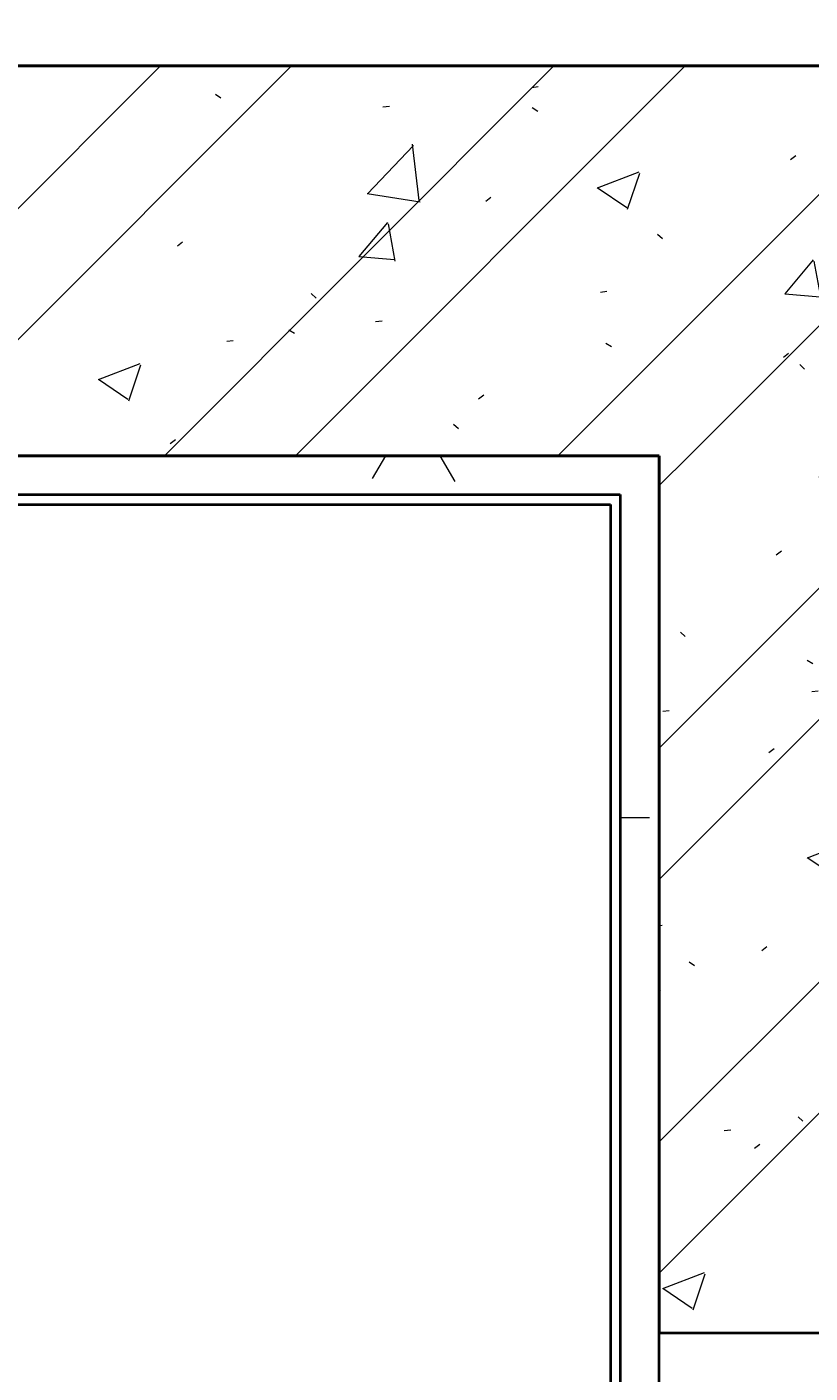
# Model space of a CAD drawing. Header units: millimetres. Extents: x -111 to 116289, y -9307 to 73893.
# Tile 119 of 128: x 84449 to 84851, y 49093 to 49784. Entities that reach past the tile are written whole.
import ezdxf
from ezdxf.enums import TextEntityAlignment as Align

# ---------------------------------------------------------------- set-up
doc = ezdxf.new("R2018")
doc.units = ezdxf.units.MM
for name, color, linetype, lineweight in [('КИП_выноска', 6, 'Continuous', 25), ('Стены разрез', 7, 'Continuous', 40), ('Стены штриховка', 7, 'Continuous', 40)]:
    doc.layers.add(name, color=color, linetype=linetype, lineweight=lineweight)
doc.styles.add('GOST 2.304', font='simplex.shx', dxfattribs={"width": 0.65, "oblique": 15})
doc.styles.get("Standard").update_dxf_attribs({"font": 'arial.ttf'})
pattern_1 = [(50, (0, 0), (218.6211678, -19.1267987), [22.86, -251.46]), (355, (0, 0), (-42.2918743, 229.2684153), [18.288, -201.168]), (100.451, (18.22, -1.6), (176.3310746, 210.139632), [19.428, -213.708]), (46.184, (0, 60.96), (325.29495, -50.4516404), [34.29, -377.19]), (96.636, (27.1, 56.76), (284.8830085, 296.912656), [29.142, -320.562]), (351.184, (0, 60.96), (284.8858166, 296.910704), [27.432, -301.752]), (21, (30.48, 45.72), (181.9375257, -122.7183205), [22.86, -251.46]), (326, (30.48, 45.72), (74.1622266, 221.0261817), [18.288, -201.168]), (71.451, (45.64, 35.5), (256.100348, 98.305262), [19.428, -213.708]), (37.5, (0, 0), (3.70638957, 101.46589536), [3.353, -195.377, 3.353, -200.863, -201.93]), (37.5, (0, 0), (3.70638957, 101.46589536), [-402.946, 3.353, -198.577]), (7.5, (0, 0), (80.18357624, 120.2165259), [3.353, -113.081, 3.353, -190.805, -76.962]), (7.5, (0, 0), (80.18357624, 120.2165259), [-310.591, 3.353, -73.609]), (327.5, (-67.97, 0), (162.70864647, -6.87497134), [3.353, -72.847, 3.353, -234.391, -315.468]), (327.5, (-67.97, 0), (162.70864647, -6.87497134), [-313.944, 3.353, -312.115]), (317.5, (-98.45, 0), (177.7546761, 30.511831), [3.353, -95.707, 3.353, -154.534, -224.028]), (317.5, (-98.45, 0), (177.7546761, 30.511831), [-256.946, 3.353, -220.675])]
pattern_2 = [(45, (0, 0), (-101.0278814, 101.0278814), []), (45, (67.35, 0), (-101.0278814, 101.0278814), [])]
pattern_3 = [(0, (0, 0), (406.4, 101.6), [33.528, -271.272, 33.528, -271.272, -1625.6]), (0, (0, 0), (406.4, 101.6), [-609.6, 33.528, -576.072, 33.528, -271.272, -711.2]), (0, (0, 0), (406.4, 101.6), [-1524, 33.528, -169.672, 33.528, -474.472]), (120, (152.4, 50.8), (-291.188181, 301.1527241), [33.528, -271.272, 33.528, -271.272, -1625.6]), (120, (152.4, 50.8), (-291.188181, 301.1527241), [-609.6, 33.528, -576.072, 33.528, -271.272, -711.2]), (120, (152.4, 50.8), (-291.188181, 301.1527241), [-1524, 33.528, -169.672, 33.528, -474.472]), (240, (203.2, 254), (-115.211819, -402.7527241), [33.528, -271.272, 33.528, -271.272, -1625.6]), (240, (203.2, 254), (-115.211819, -402.7527241), [-609.6, 33.528, -576.072, 33.528, -271.272, -711.2]), (240, (203.2, 254), (-115.211819, -402.7527241), [-1524, 33.528, -169.672, 33.528, -474.472])]

# ---------------------------------------------------------------- blocks, each defined once
blk = doc.blocks.new('135_SLK_GD_AR_rvt-1-Оборудование_B2_-11_400__На лист секция 5_-11_400')
at = {"layer": 'Стены разрез', "lineweight": 9, "true_color": 0xaaaaaa}
h = blk.add_hatch(dxfattribs=at)
h.set_pattern_fill('FP_4', color=253, style=0, pattern_type=2)
h.set_pattern_definition(pattern_3)
h.paths.add_polyline_path([(-12994709.66, -9281650.31), (-12994709.66, -9281630.31), (-12995504.66, -9281630.31), (-12995504.66, -9281650.31), (-12994968.58, -9281650.31)])
h.paths.add_polyline_path([(-12996704.66, -9281650.31), (-12996704.66, -9281630.31), (-12997084.66, -9281630.31), (-12997084.66, -9281650.31), (-12996884.66, -9281650.31)])
h = blk.add_hatch(dxfattribs=at)
h.set_pattern_fill('FP_1', color=253, style=0, pattern_type=2)
h.set_pattern_definition(pattern_1)
h.paths.add_polyline_path([(-12994968.58, -9281850.31), (-12994609.66, -9281850.31), (-12994609.66, -9281650.31), (-12995504.66, -9281650.31), (-12995504.66, -9281850.31)])
h.paths.add_polyline_path([(-12996704.66, -9281850.31), (-12996704.66, -9281650.31), (-12996884.66, -9281650.31), (-12996884.66, -9281850.31)])
h = blk.add_hatch(dxfattribs=at)
h.set_pattern_fill('FP_2', color=253, style=0, pattern_type=2)
h.set_pattern_definition(pattern_2)
h.paths.add_polyline_path([(-12994968.58, -9281850.31), (-12994609.66, -9281850.31), (-12994609.66, -9281650.31), (-12995504.66, -9281650.31), (-12995504.66, -9281850.31)])
h.paths.add_polyline_path([(-12996704.66, -9281850.31), (-12996704.66, -9281650.31), (-12996884.66, -9281650.31), (-12996884.66, -9281850.31)])
h = blk.add_hatch(dxfattribs=at)
h.set_pattern_fill('FP_4', color=253, style=0, pattern_type=2)
h.set_pattern_definition(pattern_3)
h.paths.add_polyline_path([(-12994834.66, -9281870.31), (-12994829.66, -9281870.31), (-12994829.66, -9281850.31), (-12995504.66, -9281850.31), (-12995504.66, -9281870.31), (-12994968.58, -9281870.31)])
h.paths.add_polyline_path([(-12996864.66, -9281870.31), (-12996704.66, -9281870.31), (-12996704.66, -9281850.31), (-12996884.66, -9281850.31), (-12996884.66, -9281870.31)])
h = blk.add_hatch(dxfattribs=at)
h.set_pattern_fill('FP_4', color=253, style=0, pattern_type=2)
h.set_pattern_definition(pattern_3)
h.paths.add_polyline_path([(-12994829.66, -9284850.31), (-12994809.66, -9284850.31), (-12994809.66, -9281850.31), (-12994829.66, -9281850.31), (-12994829.66, -9284185.86)])
h = blk.add_hatch(dxfattribs=at)
h.set_pattern_fill('FP_1', color=253, style=0, pattern_type=2)
h.set_pattern_definition(pattern_1)
h.paths.add_polyline_path([(-12994609.66, -9282300.31), (-12994609.66, -9281850.31), (-12994809.66, -9281850.31), (-12994809.66, -9282300.31)])
h = blk.add_hatch(dxfattribs=at)
h.set_pattern_fill('FP_2', color=253, style=0, pattern_type=2)
h.set_pattern_definition(pattern_2)
h.paths.add_polyline_path([(-12994609.66, -9282300.31), (-12994609.66, -9281850.31), (-12994809.66, -9281850.31), (-12994809.66, -9282300.31)])
at = {"layer": 'Стены разрез', "color": 253, "true_color": 0xaaaaaa}
for p, q in [((-12994834.66, -9281850.31), (-12994809.66, -9281850.31)), ((-12994809.66, -9281850.31), (-12994829.66, -9281850.31)), ((-12994809.66, -9281850.31), (-12994809.66, -9282300.31)), ((-12994809.66, -9284850.31), (-12994809.66, -9281850.31)), ((-12995504.66, -9281875.31), (-12994834.66, -9281875.31)), ((-12994834.66, -9281875.31), (-12994834.66, -9284850.31)), ((-12994809.66, -9282300.31), (-12994609.66, -9282300.31))]:
    blk.add_line(p, q, dxfattribs=at)
at = {"layer": 'Стены штриховка', "color": 253, "true_color": 0xaaaaaa}
for p, q in [((-12994709.66, -9281650.31), (-12995504.66, -9281650.31)), ((-12995504.66, -9281650.31), (-12994709.66, -9281650.31)), ((-12995504.66, -9281850.31), (-12994834.66, -9281850.31)), ((-12994834.66, -9281850.31), (-12995504.66, -9281850.31)), ((-12994829.66, -9281850.31), (-12994834.66, -9281850.31)), ((-12995504.66, -9281870.31), (-12994834.66, -9281870.31)), ((-12994834.66, -9281870.31), (-12994829.66, -9281870.31)), ((-12994829.66, -9281870.31), (-12994829.66, -9284850.31))]:
    blk.add_line(p, q, dxfattribs=at)
blk = doc.blocks.new('A$Cffbd38bb')
at = {"lineweight": 5}
blk.add_blockref('135_SLK_GD_AR_rvt-1-Оборудование_B2_-11_400__На лист секция 5_-11_400', (13077777.11, 9330329.76), dxfattribs=at)
blk = doc.blocks.new('*U190')
at = {"color": 0, "linetype": 'Continuous', "lineweight": 30, "ltscale": 75, "width": 0.85, "flags": 104}
blk.add_attdef('ПРИМЕЧАНИЕ_1', text='', height=2.5, dxfattribs=at).set_placement((8, 3.6106), align=Align.BOTTOM_CENTER)
at = {"color": 0, "lineweight": 30, "style": 'GOST 2.304', "width": 0.85}
for tag, p in [('ИМЯ_КАБЕЛЯ_1', (8, -2.5)), ('ИМЯ_КАБЕЛЯ_2', (8, -7.5)), ('ИМЯ_КАБЕЛЯ_3', (8, -12.5)), ('ИМЯ_КАБЕЛЯ_4', (8, -17.5)), ('ИМЯ_КАБЕЛЯ_5', (8, -22.5)), ('ИМЯ_КАБЕЛЯ_6', (8, -27.5)), ('ИМЯ_КАБЕЛЯ_7', (8, -32.5)), ('ИМЯ_КАБЕЛЯ_8', (8, -37.5)), ('ИМЯ_КАБЕЛЯ_9', (8, -42.5))]:
    blk.add_attdef(tag, text='', height=2.5, dxfattribs=at).set_placement(p, align=Align.BOTTOM_CENTER)
at = {"color": 0, "lineweight": 30, "width": 0.85, "flags": 104}
blk.add_attdef('ПРИМЕЧАНИЕ_2', text='', height=2.5, dxfattribs=at).set_placement((8, -7.5301), align=Align.BOTTOM_CENTER)

msp = doc.modelspace()

# ---------------------------------------------------------------- block references
msp.add_blockref('A$Cffbd38bb', (1805.72, 1084.05))

# ---------------------------------------------------------------- next in the draw order: block references
at = {"layer": 'КИП_выноска'}
ref = msp.add_blockref('*U190', (83694.68, 50398.03), dxfattribs=dict(at, xscale=100, yscale=100, zscale=100))
lines = msp.add_mtext('\\W0.8500;', dxfattribs={"layer": '0', "color": 0, "lineweight": 30, "insert": (84494.68, 49645.03), "char_height": 2.5, "attachment_point": 1})
ref.add_attrib('ПРИМЕЧАНИЕ_2', '', (84494.68, 49645.03), dxfattribs={"flags": 104}).embed_mtext(lines)

doc.saveas('drawing.dxf')
